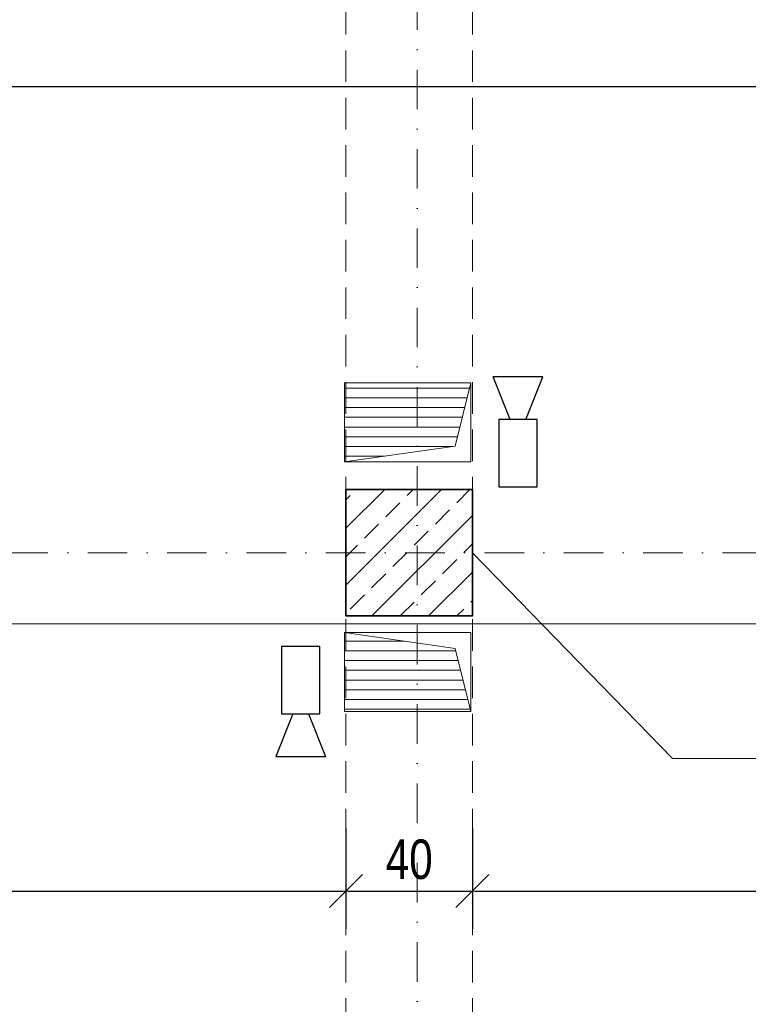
# Model space of a CAD drawing. Header units: millimetres. Extents: x 4946 to 18537, y -10559 to 785.
# Tile 42 of 79: x 7332 to 7562, y -820 to -509. Entities that reach past the tile are written whole.
import ezdxf

# ---------------------------------------------------------------- set-up
doc = ezdxf.new("R2010")
doc.units = ezdxf.units.MM
doc.linetypes.add('DASHDOT', pattern=[1, 0.5, -0.25, 0, -0.25])
doc.linetypes.add('DASHED', pattern=[0.75, 0.5, -0.25])
for name, color, linetype, lineweight in [('mm_went_opis', 7, 'Continuous', 15), ('PG_KONSTRUKCJA', 5, 'Continuous', 35), ('PG_OSIE', 1, 'DASHDOT', 18), ('PG_PODCIĄGI', 1, 'DASHED', 18), ('PG_SZRAF', 1, 'Continuous', 18), ('PG_WENTYLACJA', 1, 'Continuous', 18), ('PG_WIDOKOWE_CIENKIE', 1, 'Continuous', 18), ('PG_WYMIARY', 1, 'Continuous', 18), ('PG_WYPOSAŻENIE', 1, 'Continuous', 18)]:
    doc.layers.add(name, color=color, linetype=linetype, lineweight=lineweight)
doc.styles.add('BIKWYM', font='BIKROMSW.SHX', dxfattribs={"width": 0.8})
doc.dimstyles.new('BA_KR_50', dxfattribs={"dimscale": 0.5, "dimtxt": 25, "dimasz": 1.666667, "dimexe": 24, "dimexo": 0, "dimgap": 0, "dimtad": 0, "dimdec": 1, "dimrnd": 0.5, "dimzin": 9, "dimdsep": 46, "dimtxsty": 'BIKWYM', "dimblk": 'WYM-KR', "dimcen": 0, "dimdle": 20, "dimclrd": 256, "dimclre": 256, "dimclrt": 7, "dimadec": 0, "dimazin": 0, "dimtfac": 0.033333, "dimtdec": 1, "dimtmove": 0, "dimatfit": 3, "dimldrblk": 'WYM-KR', "dimfxl": 40, "dimfxlon": 1, "dimtvp": 0.8, "dimtolj": 1, "dimarcsym": 0})

# ---------------------------------------------------------------- blocks, each defined once
blk = doc.blocks.new('A$C243F7E6F')
at = {"layer": 'PG_SZRAF'}
h = blk.add_hatch(dxfattribs=at)
h.set_pattern_fill('ANSI33', color=256, scale=2)
h.set_pattern_definition([(45, (-6891.598, -2675.306), (-8.980256, 8.980256), []), (45, (-6882.618, -2675.306), (-8.980256, 8.980256), [6.35, -3.175])])
h.paths.add_polyline_path([(0, 0), (40, 0), (40, -40), (0, -40)])
at = {"layer": 'PG_KONSTRUKCJA'}
blk.add_lwpolyline([(0, 0), (40, 0), (40, -40), (0, -40), (0, 0)], dxfattribs=at)
blk = doc.blocks.new('A$C0fd6651b')
at = {"layer": 'PG_WYPOSAŻENIE', "color": 18, "lineweight": 30, "true_color": 0x000000}
for p, q in [((5.38, 13.5), (0, 0)), ((10.38, 13.5), (15.76, 0)), ((0, 0), (15.76, 0))]:
    blk.add_line(p, q, dxfattribs=at)
blk.add_lwpolyline([(1.81, 34.78), (1.81, 13.5), (13.95, 13.5), (13.95, 34.78)], close=True, dxfattribs=at)
blk = doc.blocks.new('A$C0f2c6892')
at = {"layer": 'PG_WIDOKOWE_CIENKIE', "color": 18, "lineweight": 30, "rotation": 180}
blk.add_blockref('A$C0fd6651b', (1439.32, -1184.34), dxfattribs=at)
at = {"layer": 'PG_WIDOKOWE_CIENKIE', "color": 18, "lineweight": 30}
blk.add_blockref('A$C0fd6651b', (1354.81, -1304.47), dxfattribs=at)
blk = doc.blocks.new('WYM-KR')
at = {"color": 7, "linetype": 'ByBlock'}
blk.add_line((6.24, 6.24), (-6.24, -6.24), dxfattribs=at)
at = {"linetype": 'ByBlock'}
blk.add_line((11.52, 0), (-11.52, 0), dxfattribs=at)
blk = doc.blocks.new('*D306')
at = {"layer": 'Defpoints', "color": 0, "transparency": 16777216}
for p in [(7022.05, -697.31), (7435.05, -697.31), (7435.05, -784.38)]:
    blk.add_point(p, dxfattribs=at)
at = {"layer": 'PG_WYMIARY', "lineweight": -2, "transparency": 16777216}
for p, q in [((7022.05, -764.38), (7022.05, -796.38)), ((7435.05, -764.38), (7435.05, -796.38)), ((7022.88, -784.38), (7434.21, -784.38))]:
    blk.add_line(p, q, dxfattribs=at)
at = {"layer": 'PG_WYMIARY', "lineweight": -2, "transparency": 16777216, "xscale": 0.8333333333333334, "yscale": 0.8333333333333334, "zscale": 0.8333333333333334, "rotation": 180}
blk.add_blockref('WYM-KR', (7022.05, -784.38), dxfattribs=at)
at = {"layer": 'PG_WYMIARY', "lineweight": -2, "transparency": 16777216, "xscale": 0.8333333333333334, "yscale": 0.8333333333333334, "zscale": 0.8333333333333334}
blk.add_blockref('WYM-KR', (7435.05, -784.38), dxfattribs=at)
at = {"layer": 'PG_WYMIARY', "color": 7, "transparency": 16777216, "insert": (7228.55, -774.38), "char_height": 12.5, "attachment_point": 5, "style": 'BIKWYM'}
blk.add_mtext('\\A1;413', dxfattribs=at)
blk = doc.blocks.new('*D307')
at = {"layer": 'Defpoints', "color": 0, "transparency": 16777216}
for p in [(7435.05, -697.31), (7475.05, -697.31), (7475.05, -784.38)]:
    blk.add_point(p, dxfattribs=at)
at = {"layer": 'PG_WYMIARY', "lineweight": -2, "transparency": 16777216}
for p, q in [((7435.05, -764.38), (7435.05, -796.38)), ((7475.05, -764.38), (7475.05, -796.38)), ((7435.88, -784.38), (7474.21, -784.38))]:
    blk.add_line(p, q, dxfattribs=at)
at = {"layer": 'PG_WYMIARY', "lineweight": -2, "transparency": 16777216, "xscale": 0.8333333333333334, "yscale": 0.8333333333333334, "zscale": 0.8333333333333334, "rotation": 180}
blk.add_blockref('WYM-KR', (7435.05, -784.38), dxfattribs=at)
at = {"layer": 'PG_WYMIARY', "lineweight": -2, "transparency": 16777216, "xscale": 0.8333333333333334, "yscale": 0.8333333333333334, "zscale": 0.8333333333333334}
blk.add_blockref('WYM-KR', (7475.05, -784.38), dxfattribs=at)
at = {"layer": 'PG_WYMIARY', "color": 7, "transparency": 16777216, "insert": (7455.05, -774.38), "char_height": 12.5, "attachment_point": 5, "style": 'BIKWYM'}
blk.add_mtext('\\A1;40', dxfattribs=at)
blk = doc.blocks.new('*D308')
at = {"layer": 'Defpoints', "color": 0, "transparency": 16777216}
for p in [(7475.05, -697.31), (7885.05, -697.31), (7885.05, -784.38)]:
    blk.add_point(p, dxfattribs=at)
at = {"layer": 'PG_WYMIARY', "lineweight": -2, "transparency": 16777216}
for p, q in [((7475.05, -764.38), (7475.05, -796.38)), ((7885.05, -764.38), (7885.05, -796.38)), ((7475.88, -784.38), (7884.21, -784.38))]:
    blk.add_line(p, q, dxfattribs=at)
at = {"layer": 'PG_WYMIARY', "lineweight": -2, "transparency": 16777216, "xscale": 0.8333333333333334, "yscale": 0.8333333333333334, "zscale": 0.8333333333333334, "rotation": 180}
blk.add_blockref('WYM-KR', (7475.05, -784.38), dxfattribs=at)
at = {"layer": 'PG_WYMIARY', "lineweight": -2, "transparency": 16777216, "xscale": 0.8333333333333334, "yscale": 0.8333333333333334, "zscale": 0.8333333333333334}
blk.add_blockref('WYM-KR', (7885.05, -784.38), dxfattribs=at)
at = {"layer": 'PG_WYMIARY', "color": 7, "transparency": 16777216, "insert": (7680.05, -774.38), "char_height": 12.5, "attachment_point": 5, "style": 'BIKWYM'}
blk.add_mtext('\\A1;410', dxfattribs=at)

msp = doc.modelspace()

# ---------------------------------------------------------------- hatches: boundary and pattern name
at = {"layer": 'PG_WENTYLACJA', "true_color": 0x000000}
h = msp.add_hatch(dxfattribs=at)
h.set_pattern_fill('ANSI31', color=18, scale=0.97, angle=135)
h.paths.add_polyline_path([(7474.55, -623.56), (7434.55, -623.56), (7434.55, -648.56), (7469.55, -643.56)])
h = msp.add_hatch(dxfattribs=at)
h.set_pattern_fill('ANSI31', color=18, scale=0.97, angle=135)
h.paths.add_polyline_path([(7469.55, -707.56), (7434.55, -702.56), (7434.55, -727.56), (7474.55, -727.56)])

# ---------------------------------------------------------------- linework, layer by layer
at = {"color": 40, "lineweight": 30, "true_color": 0xf8d731}
msp.add_line((6100.67, -529.72), (7888.64, -529.72), dxfattribs=at)
at = {"layer": 'Defpoints', "color": 6, "lineweight": 18}
for points in [[(7046.25, 785.16), (9146.25, 785.16), (9146.25, -699.84), (7046.25, -699.84)], [(7046.25, -699.84), (9146.25, -699.84), (9146.25, -2184.84), (7046.25, -2184.84)]]:
    msp.add_lwpolyline(points, close=True, dxfattribs=at)
at = {"layer": 'mm_went_opis'}
msp.add_line((7805.94, -742.42), (7538.39, -742.42), dxfattribs=at)
msp.add_lwpolyline([(7475.05, -677.31), (7538.39, -742.42)], dxfattribs=at)
at = {"layer": 'PG_OSIE', "color": 18, "ltscale": 25, "true_color": 0x000000}
for points in [[(7457.55, 780.75), (7457.55, -2070.06)], [(5847.38, -677.31), (8127.62, -677.31)]]:
    msp.add_lwpolyline(points, dxfattribs=at)
at = {"layer": 'PG_PODCIĄGI', "color": 18, "ltscale": 20, "true_color": 0x000000}
for points in [[(7435.05, 561.69), (7435.05, -1912.31)], [(7475.05, 561.69), (7475.05, -1912.31)]]:
    msp.add_lwpolyline(points, dxfattribs=at)
at = {"layer": 'PG_WENTYLACJA', "color": 18, "true_color": 0x000000}
for p, q in [((7469.55, -643.56), (7474.55, -623.56)), ((7434.55, -648.56), (7469.55, -643.56)), ((7434.55, -702.56), (7469.55, -707.56)), ((7469.55, -707.56), (7474.55, -727.56))]:
    msp.add_line(p, q, dxfattribs=at)
for points in [[(7434.55, -648.56), (7474.55, -648.56), (7474.55, -623.56), (7434.55, -623.56)], [(7434.55, -702.56), (7474.55, -702.56), (7474.55, -727.56), (7434.55, -727.56)]]:
    msp.add_lwpolyline(points, close=True, dxfattribs=at)

# ---------------------------------------------------------------- block references
at = {"layer": 'PG_KONSTRUKCJA', "color": 18, "true_color": 0x000000}
msp.add_blockref('A$C243F7E6F', (7435.05, -657.31), dxfattribs=at)
at = {"layer": 'PG_WIDOKOWE_CIENKIE', "color": 18, "lineweight": 30, "true_color": 0x000000}
msp.add_blockref('A$C0f2c6892', (6058.05, 562.69), dxfattribs=at)

# ---------------------------------------------------------------- dimensions: what is measured, and where the dimension line sits
at = {"layer": 'PG_WYMIARY'}
for base, p1, p2, picture, middle in [((7435.05, -784.38), (7022.05, -697.31), (7435.05, -697.31), '*D306', (7228.55, -774.38)), ((7475.05, -784.38), (7435.05, -697.31), (7475.05, -697.31), '*D307', (7455.05, -774.38)), ((7885.05, -784.38), (7475.05, -697.31), (7885.05, -697.31), '*D308', (7680.05, -774.38))]:
    dim = msp.add_linear_dim(base=base, p1=p1, p2=p2, dimstyle='BA_KR_50', override={"dimdec": 0, "dimrnd": 0, "dimtmove": 1}, dxfattribs=at)
    dim.commit()
    dim.dimension.update_dxf_attribs({"geometry": picture, "text_midpoint": middle})

doc.saveas('drawing.dxf')
